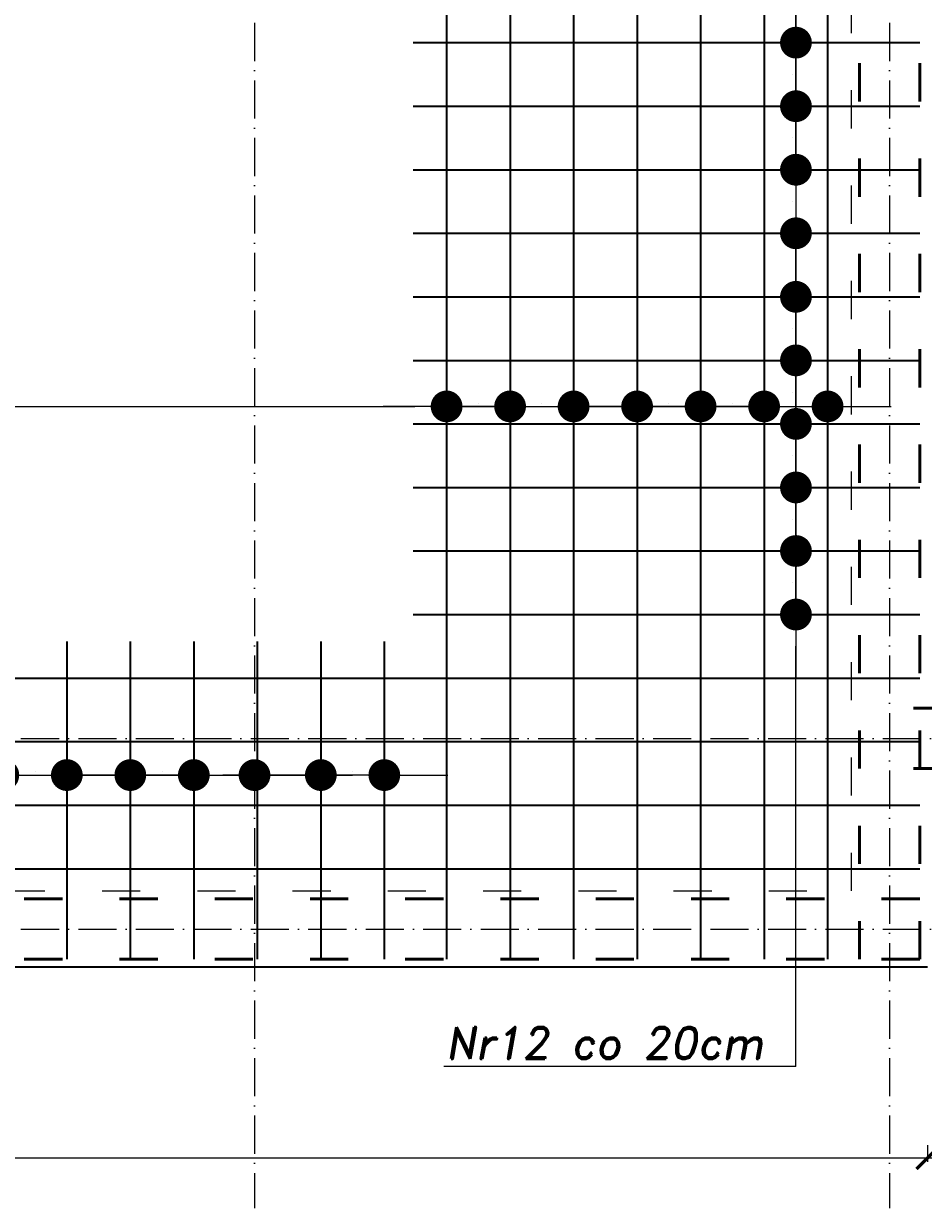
# Model space of a CAD drawing. Header units: millimetres. Extents: x 295948 to 312016, y 6878 to 18016.
# Tile 115 of 252: x 303586 to 303869, y 14048 to 14421. Entities that reach past the tile are written whole.
import ezdxf

# ---------------------------------------------------------------- set-up
doc = ezdxf.new("R2010")
doc.units = ezdxf.units.MM
doc.linetypes.add('ACAD_ISO03W100', pattern=[30, 12, -18])
doc.linetypes.add('ACAD_ISO10W100', pattern=[18, 12, -3, 0, -3])
for name, color, linetype, lineweight in [('konstrukcja', 3, 'Continuous', 35), ('konstrukcja wymiary', 1, 'Continuous', 13), ('opisy', 2, 'Continuous', 18), ('osie', 5, 'ACAD_ISO10W100', 13), ('zbrojenie', 4, 'Continuous', 50), ('zbrojenie płyty', 141, 'Continuous', 35)]:
    doc.layers.add(name, color=color, linetype=linetype, lineweight=lineweight)
doc.layers.add('przerywane', color=6, linetype='ACAD_ISO03W100')
doc.styles.add('KONSTRUKCJA', font='romand.shx', dxfattribs={"oblique": 10})
doc.styles.get("Standard").update_dxf_attribs({"font": 'romand.shx', "oblique": 10})
doc.dimstyles.new('150', dxfattribs={"dimtxt": 10, "dimasz": 7, "dimexe": 1.25, "dimexo": 0.625, "dimgap": 3, "dimtad": 1, "dimdec": 0, "dimrnd": 0.5, "dimtxsty": 'KONSTRUKCJA', "dimblk": 'ARCHTICK', "dimcen": 2.5, "dimadec": 0, "dimazin": 0, "dimtfac": 1, "dimtdec": 0, "dimtix": 1, "dimtmove": 0, "dimatfit": 3, "dimfxl": 4, "dimfxlon": 1, "dimarcsym": 0})
doc.dimstyles.new('kropki', dxfattribs={"dimtxt": 0.001, "dimasz": 10, "dimexe": 1.25, "dimexo": 0.625, "dimgap": 1, "dimtad": 1, "dimtxsty": 'Standard', "dimblk": 'DOT', "dimcen": 2.5, "dimadec": 0, "dimazin": 0, "dimtfac": 1, "dimtmove": 0, "dimatfit": 3, "dimfxl": 1, "dimfxlon": 1, "dimarcsym": 0})

# ---------------------------------------------------------------- blocks, each defined once
blk = doc.blocks.new('_ArchTick')
at = {"color": 0, "linetype": 'ByBlock', "lineweight": 13, "const_width": 0.15}
blk.add_lwpolyline([(-0.5, -0.5), (0.5, 0.5)], dxfattribs=at)
blk = doc.blocks.new('*D126')
at = {"layer": 'Defpoints', "color": 0, "transparency": 16777216}
for p in [(303226.63, 14124.3), (303870.63, 14124.3), (303870.63, 14064.3)]:
    blk.add_point(p, dxfattribs=at)
at = {"layer": 'konstrukcja wymiary', "color": 0, "lineweight": -2, "transparency": 16777216}
for p, q in [((303226.63, 14068.3), (303226.63, 14063.05)), ((303870.63, 14068.3), (303870.63, 14063.05)), ((303226.63, 14064.3), (303870.63, 14064.3))]:
    blk.add_line(p, q, dxfattribs=at)
at = {"layer": 'konstrukcja wymiary', "color": 0, "lineweight": -2, "transparency": 16777216, "xscale": 7, "yscale": 7, "zscale": 7, "rotation": 180}
blk.add_blockref('_ArchTick', (303226.63, 14064.3), dxfattribs=at)
at = {"layer": 'konstrukcja wymiary', "color": 0, "lineweight": -2, "transparency": 16777216, "xscale": 7, "yscale": 7, "zscale": 7}
blk.add_blockref('_ArchTick', (303870.63, 14064.3), dxfattribs=at)
at = {"layer": 'konstrukcja wymiary', "color": 0, "transparency": 16777216, "insert": (303548.63, 14072.3), "char_height": 10, "attachment_point": 5, "style": 'KONSTRUKCJA'}
blk.add_mtext('644', dxfattribs=at)
blk = doc.blocks.new('*D134')
at = {"layer": 'Defpoints', "color": 0, "transparency": 16777216}
for p in [(304366.63, 14184.3), (303870.63, 14124.3), (304366.63, 14064.3)]:
    blk.add_point(p, dxfattribs=at)
at = {"layer": 'konstrukcja wymiary', "color": 0, "lineweight": -2, "transparency": 16777216}
for p, q in [((303870.63, 14068.3), (303870.63, 14063.05)), ((304366.63, 14068.3), (304366.63, 14063.05)), ((303870.63, 14064.3), (304366.63, 14064.3))]:
    blk.add_line(p, q, dxfattribs=at)
at = {"layer": 'konstrukcja wymiary', "color": 0, "lineweight": -2, "transparency": 16777216, "xscale": 7, "yscale": 7, "zscale": 7, "rotation": 180}
blk.add_blockref('_ArchTick', (303870.63, 14064.3), dxfattribs=at)
at = {"layer": 'konstrukcja wymiary', "color": 0, "lineweight": -2, "transparency": 16777216, "xscale": 7, "yscale": 7, "zscale": 7}
blk.add_blockref('_ArchTick', (304366.63, 14064.3), dxfattribs=at)
at = {"layer": 'konstrukcja wymiary', "color": 0, "transparency": 16777216, "insert": (304118.63, 14072.3), "char_height": 10, "attachment_point": 5, "style": 'KONSTRUKCJA'}
blk.add_mtext('496', dxfattribs=at)
blk = doc.blocks.new('_Dot')
at = {"color": 0, "linetype": 'ByBlock', "lineweight": -2}
blk.add_line((-0.5, 0), (-1, 0), dxfattribs=at)
at = {"color": 0, "linetype": 'ByBlock', "const_width": 0.5}
blk.add_lwpolyline([(-0.25, 0, 1), (0.25, 0, 1)], format="xyb", close=True, dxfattribs=at)
blk = doc.blocks.new('*D385')
at = {"layer": 'Defpoints', "color": 0, "transparency": 16777216}
for p in [(303819.13, 14455.3), (303819.13, 14435.3), (303829.16, 14435.3)]:
    blk.add_point(p, dxfattribs=at)
at = {"layer": 'konstrukcja wymiary', "color": 0, "lineweight": -2, "transparency": 16777216}
for p, q in [((303829.16, 14465.3), (303829.16, 14475.3)), ((303828.16, 14455.3), (303830.41, 14455.3)), ((303829.16, 14455.3), (303829.16, 14435.3)), ((303828.16, 14435.3), (303830.41, 14435.3)), ((303829.16, 14425.3), (303829.16, 14415.3))]:
    blk.add_line(p, q, dxfattribs=at)
at = {"layer": 'konstrukcja wymiary', "color": 0, "lineweight": -2, "transparency": 16777216, "xscale": 10, "yscale": 10, "zscale": 10}
for p, rotation in [((303829.16, 14455.3), 270), ((303829.16, 14435.3), 90)]:
    blk.add_blockref('_Dot', p, dxfattribs=dict(at, rotation=rotation))
at = {"layer": 'konstrukcja wymiary', "color": 0, "transparency": 16777216, "insert": (303828.16, 14445.3), "char_height": 0.001, "attachment_point": 5, "rotation": 90}
blk.add_mtext('20', dxfattribs=at)
blk = doc.blocks.new('*D386')
at = {"layer": 'Defpoints', "color": 0, "transparency": 16777216}
for p in [(303819.13, 14435.3), (303819.13, 14415.3), (303829.16, 14415.3)]:
    blk.add_point(p, dxfattribs=at)
at = {"layer": 'konstrukcja wymiary', "color": 0, "lineweight": -2, "transparency": 16777216}
for p, q in [((303829.16, 14445.3), (303829.16, 14455.3)), ((303828.16, 14435.3), (303830.41, 14435.3)), ((303829.16, 14435.3), (303829.16, 14415.3)), ((303828.16, 14415.3), (303830.41, 14415.3)), ((303829.16, 14405.3), (303829.16, 14395.3))]:
    blk.add_line(p, q, dxfattribs=at)
at = {"layer": 'konstrukcja wymiary', "color": 0, "lineweight": -2, "transparency": 16777216, "xscale": 10, "yscale": 10, "zscale": 10}
for p, rotation in [((303829.16, 14435.3), 270), ((303829.16, 14415.3), 90)]:
    blk.add_blockref('_Dot', p, dxfattribs=dict(at, rotation=rotation))
at = {"layer": 'konstrukcja wymiary', "color": 0, "transparency": 16777216, "insert": (303828.16, 14425.3), "char_height": 0.001, "attachment_point": 5, "rotation": 90}
blk.add_mtext('20', dxfattribs=at)
blk = doc.blocks.new('*D387')
at = {"layer": 'Defpoints', "color": 0, "transparency": 16777216}
for p in [(303819.13, 14415.3), (303819.13, 14395.3), (303829.16, 14395.3)]:
    blk.add_point(p, dxfattribs=at)
at = {"layer": 'konstrukcja wymiary', "color": 0, "lineweight": -2, "transparency": 16777216}
for p, q in [((303829.16, 14425.3), (303829.16, 14435.3)), ((303828.16, 14415.3), (303830.41, 14415.3)), ((303829.16, 14415.3), (303829.16, 14395.3)), ((303828.16, 14395.3), (303830.41, 14395.3)), ((303829.16, 14385.3), (303829.16, 14375.3))]:
    blk.add_line(p, q, dxfattribs=at)
at = {"layer": 'konstrukcja wymiary', "color": 0, "lineweight": -2, "transparency": 16777216, "xscale": 10, "yscale": 10, "zscale": 10}
for p, rotation in [((303829.16, 14415.3), 270), ((303829.16, 14395.3), 90)]:
    blk.add_blockref('_Dot', p, dxfattribs=dict(at, rotation=rotation))
at = {"layer": 'konstrukcja wymiary', "color": 0, "transparency": 16777216, "insert": (303828.16, 14405.3), "char_height": 0.001, "attachment_point": 5, "rotation": 90}
blk.add_mtext('20', dxfattribs=at)
blk = doc.blocks.new('*D388')
at = {"layer": 'Defpoints', "color": 0, "transparency": 16777216}
for p in [(303819.13, 14395.3), (303819.13, 14375.3), (303829.16, 14375.3)]:
    blk.add_point(p, dxfattribs=at)
at = {"layer": 'konstrukcja wymiary', "color": 0, "lineweight": -2, "transparency": 16777216}
for p, q in [((303829.16, 14405.3), (303829.16, 14415.3)), ((303828.16, 14395.3), (303830.41, 14395.3)), ((303829.16, 14395.3), (303829.16, 14375.3)), ((303828.16, 14375.3), (303830.41, 14375.3)), ((303829.16, 14365.3), (303829.16, 14355.3))]:
    blk.add_line(p, q, dxfattribs=at)
at = {"layer": 'konstrukcja wymiary', "color": 0, "lineweight": -2, "transparency": 16777216, "xscale": 10, "yscale": 10, "zscale": 10}
for p, rotation in [((303829.16, 14395.3), 270), ((303829.16, 14375.3), 90)]:
    blk.add_blockref('_Dot', p, dxfattribs=dict(at, rotation=rotation))
at = {"layer": 'konstrukcja wymiary', "color": 0, "transparency": 16777216, "insert": (303828.16, 14385.3), "char_height": 0.001, "attachment_point": 5, "rotation": 90}
blk.add_mtext('20', dxfattribs=at)
blk = doc.blocks.new('*D389')
at = {"layer": 'Defpoints', "color": 0, "transparency": 16777216}
for p in [(303819.13, 14375.3), (303819.13, 14355.3), (303829.16, 14355.3)]:
    blk.add_point(p, dxfattribs=at)
at = {"layer": 'konstrukcja wymiary', "color": 0, "lineweight": -2, "transparency": 16777216}
for p, q in [((303829.16, 14385.3), (303829.16, 14395.3)), ((303828.16, 14375.3), (303830.41, 14375.3)), ((303829.16, 14375.3), (303829.16, 14355.3)), ((303828.16, 14355.3), (303830.41, 14355.3)), ((303829.16, 14345.3), (303829.16, 14335.3))]:
    blk.add_line(p, q, dxfattribs=at)
at = {"layer": 'konstrukcja wymiary', "color": 0, "lineweight": -2, "transparency": 16777216, "xscale": 10, "yscale": 10, "zscale": 10}
for p, rotation in [((303829.16, 14375.3), 270), ((303829.16, 14355.3), 90)]:
    blk.add_blockref('_Dot', p, dxfattribs=dict(at, rotation=rotation))
at = {"layer": 'konstrukcja wymiary', "color": 0, "transparency": 16777216, "insert": (303828.16, 14365.3), "char_height": 0.001, "attachment_point": 5, "rotation": 90}
blk.add_mtext('20', dxfattribs=at)
blk = doc.blocks.new('*D390')
at = {"layer": 'Defpoints', "color": 0, "transparency": 16777216}
for p in [(303819.13, 14355.3), (303819.13, 14235.3), (303829.16, 14235.3)]:
    blk.add_point(p, dxfattribs=at)
at = {"layer": 'konstrukcja wymiary', "color": 0, "lineweight": -2, "transparency": 16777216}
for p, q in [((303828.16, 14355.3), (303830.41, 14355.3)), ((303829.16, 14345.3), (303829.16, 14245.3)), ((303828.16, 14235.3), (303830.41, 14235.3))]:
    blk.add_line(p, q, dxfattribs=at)
at = {"layer": 'konstrukcja wymiary', "color": 0, "lineweight": -2, "transparency": 16777216, "xscale": 10, "yscale": 10, "zscale": 10}
for p, rotation in [((303829.16, 14355.3), 90), ((303829.16, 14235.3), 270)]:
    blk.add_blockref('_Dot', p, dxfattribs=dict(at, rotation=rotation))
at = {"layer": 'konstrukcja wymiary', "color": 0, "transparency": 16777216, "insert": (303828.16, 14295.3), "char_height": 0.001, "attachment_point": 5, "rotation": 90}
blk.add_mtext('120', dxfattribs=at)
blk = doc.blocks.new('*D391')
at = {"layer": 'Defpoints', "color": 0, "transparency": 16777216}
for p in [(303819.13, 14255.3), (303829.16, 14255.3), (303819.13, 14235.3)]:
    blk.add_point(p, dxfattribs=at)
at = {"layer": 'konstrukcja wymiary', "color": 0, "lineweight": -2, "transparency": 16777216}
for p, q in [((303829.16, 14265.3), (303829.16, 14275.3)), ((303828.16, 14255.3), (303830.41, 14255.3)), ((303829.16, 14235.3), (303829.16, 14255.3)), ((303828.16, 14235.3), (303830.41, 14235.3)), ((303829.16, 14225.3), (303829.16, 14215.3))]:
    blk.add_line(p, q, dxfattribs=at)
at = {"layer": 'konstrukcja wymiary', "color": 0, "lineweight": -2, "transparency": 16777216, "xscale": 10, "yscale": 10, "zscale": 10}
for p, rotation in [((303829.16, 14255.3), 270), ((303829.16, 14235.3), 90)]:
    blk.add_blockref('_Dot', p, dxfattribs=dict(at, rotation=rotation))
at = {"layer": 'konstrukcja wymiary', "color": 0, "transparency": 16777216, "insert": (303828.16, 14245.3), "char_height": 0.001, "attachment_point": 5, "rotation": 90}
blk.add_mtext('20', dxfattribs=at)
blk = doc.blocks.new('*D392')
at = {"layer": 'Defpoints', "color": 0, "transparency": 16777216}
for p in [(303819.13, 14275.3), (303829.16, 14275.3), (303819.13, 14255.3)]:
    blk.add_point(p, dxfattribs=at)
at = {"layer": 'konstrukcja wymiary', "color": 0, "lineweight": -2, "transparency": 16777216}
for p, q in [((303829.16, 14285.3), (303829.16, 14295.3)), ((303828.16, 14275.3), (303830.41, 14275.3)), ((303829.16, 14255.3), (303829.16, 14275.3)), ((303828.16, 14255.3), (303830.41, 14255.3)), ((303829.16, 14245.3), (303829.16, 14235.3))]:
    blk.add_line(p, q, dxfattribs=at)
at = {"layer": 'konstrukcja wymiary', "color": 0, "lineweight": -2, "transparency": 16777216, "xscale": 10, "yscale": 10, "zscale": 10}
for p, rotation in [((303829.16, 14275.3), 270), ((303829.16, 14255.3), 90)]:
    blk.add_blockref('_Dot', p, dxfattribs=dict(at, rotation=rotation))
at = {"layer": 'konstrukcja wymiary', "color": 0, "transparency": 16777216, "insert": (303828.16, 14265.3), "char_height": 0.001, "attachment_point": 5, "rotation": 90}
blk.add_mtext('20', dxfattribs=at)
blk = doc.blocks.new('*D393')
at = {"layer": 'Defpoints', "color": 0, "transparency": 16777216}
for p in [(303819.13, 14295.3), (303829.16, 14295.3), (303819.13, 14275.3)]:
    blk.add_point(p, dxfattribs=at)
at = {"layer": 'konstrukcja wymiary', "color": 0, "lineweight": -2, "transparency": 16777216}
for p, q in [((303829.16, 14305.3), (303829.16, 14315.3)), ((303828.16, 14295.3), (303830.41, 14295.3)), ((303829.16, 14275.3), (303829.16, 14295.3)), ((303828.16, 14275.3), (303830.41, 14275.3)), ((303829.16, 14265.3), (303829.16, 14255.3))]:
    blk.add_line(p, q, dxfattribs=at)
at = {"layer": 'konstrukcja wymiary', "color": 0, "lineweight": -2, "transparency": 16777216, "xscale": 10, "yscale": 10, "zscale": 10}
for p, rotation in [((303829.16, 14295.3), 270), ((303829.16, 14275.3), 90)]:
    blk.add_blockref('_Dot', p, dxfattribs=dict(at, rotation=rotation))
at = {"layer": 'konstrukcja wymiary', "color": 0, "transparency": 16777216, "insert": (303828.16, 14285.3), "char_height": 0.001, "attachment_point": 5, "rotation": 90}
blk.add_mtext('20', dxfattribs=at)
blk = doc.blocks.new('*D394')
at = {"layer": 'Defpoints', "color": 0, "transparency": 16777216}
for p in [(303819.13, 14315.3), (303829.16, 14315.3), (303819.13, 14295.3)]:
    blk.add_point(p, dxfattribs=at)
at = {"layer": 'konstrukcja wymiary', "color": 0, "lineweight": -2, "transparency": 16777216}
for p, q in [((303829.16, 14325.3), (303829.16, 14335.3)), ((303828.16, 14315.3), (303830.41, 14315.3)), ((303829.16, 14295.3), (303829.16, 14315.3)), ((303828.16, 14295.3), (303830.41, 14295.3)), ((303829.16, 14285.3), (303829.16, 14275.3))]:
    blk.add_line(p, q, dxfattribs=at)
at = {"layer": 'konstrukcja wymiary', "color": 0, "lineweight": -2, "transparency": 16777216, "xscale": 10, "yscale": 10, "zscale": 10}
for p, rotation in [((303829.16, 14315.3), 270), ((303829.16, 14295.3), 90)]:
    blk.add_blockref('_Dot', p, dxfattribs=dict(at, rotation=rotation))
at = {"layer": 'konstrukcja wymiary', "color": 0, "transparency": 16777216, "insert": (303828.16, 14305.3), "char_height": 0.001, "attachment_point": 5, "rotation": 90}
blk.add_mtext('20', dxfattribs=at)
blk = doc.blocks.new('*D395')
at = {"layer": 'Defpoints', "color": 0, "transparency": 16777216}
for p in [(303819.13, 14335.3), (303829.16, 14335.3), (303819.13, 14315.3)]:
    blk.add_point(p, dxfattribs=at)
at = {"layer": 'konstrukcja wymiary', "color": 0, "lineweight": -2, "transparency": 16777216}
for p, q in [((303829.16, 14345.3), (303829.16, 14355.3)), ((303828.16, 14335.3), (303830.41, 14335.3)), ((303829.16, 14315.3), (303829.16, 14335.3)), ((303828.16, 14315.3), (303830.41, 14315.3)), ((303829.16, 14305.3), (303829.16, 14295.3))]:
    blk.add_line(p, q, dxfattribs=at)
at = {"layer": 'konstrukcja wymiary', "color": 0, "lineweight": -2, "transparency": 16777216, "xscale": 10, "yscale": 10, "zscale": 10}
for p, rotation in [((303829.16, 14335.3), 270), ((303829.16, 14315.3), 90)]:
    blk.add_blockref('_Dot', p, dxfattribs=dict(at, rotation=rotation))
at = {"layer": 'konstrukcja wymiary', "color": 0, "transparency": 16777216, "insert": (303828.16, 14325.3), "char_height": 0.001, "attachment_point": 5, "rotation": 90}
blk.add_mtext('20', dxfattribs=at)
blk = doc.blocks.new('*D425')
at = {"layer": 'Defpoints', "color": 0, "transparency": 16777216}
for p in [(303579.52, 14184.77), (303559.52, 14175.3), (303579.52, 14175.3)]:
    blk.add_point(p, dxfattribs=at)
at = {"layer": 'konstrukcja wymiary', "color": 0, "lineweight": -2, "transparency": 16777216}
for p, q in [((303549.52, 14184.77), (303539.52, 14184.77)), ((303559.52, 14183.77), (303559.52, 14186.02)), ((303559.52, 14184.77), (303579.52, 14184.77)), ((303579.52, 14183.77), (303579.52, 14186.02)), ((303589.52, 14184.77), (303599.52, 14184.77))]:
    blk.add_line(p, q, dxfattribs=at)
at = {"layer": 'konstrukcja wymiary', "color": 0, "lineweight": -2, "transparency": 16777216, "xscale": 10, "yscale": 10, "zscale": 10}
blk.add_blockref('_Dot', (303559.52, 14184.77), dxfattribs=at)
at = {"layer": 'konstrukcja wymiary', "color": 0, "lineweight": -2, "transparency": 16777216, "xscale": 10, "yscale": 10, "zscale": 10, "rotation": 180}
blk.add_blockref('_Dot', (303579.52, 14184.77), dxfattribs=at)
at = {"layer": 'konstrukcja wymiary', "color": 0, "transparency": 16777216, "insert": (303569.52, 14185.77), "char_height": 0.001, "attachment_point": 5}
blk.add_mtext('20', dxfattribs=at)
blk = doc.blocks.new('*D426')
at = {"layer": 'Defpoints', "color": 0, "transparency": 16777216}
for p in [(303599.52, 14184.77), (303579.52, 14175.3), (303599.52, 14175.3)]:
    blk.add_point(p, dxfattribs=at)
at = {"layer": 'konstrukcja wymiary', "color": 0, "lineweight": -2, "transparency": 16777216}
for p, q in [((303569.52, 14184.77), (303559.52, 14184.77)), ((303579.52, 14183.77), (303579.52, 14186.02)), ((303579.52, 14184.77), (303599.52, 14184.77)), ((303599.52, 14183.77), (303599.52, 14186.02)), ((303609.52, 14184.77), (303619.52, 14184.77))]:
    blk.add_line(p, q, dxfattribs=at)
at = {"layer": 'konstrukcja wymiary', "color": 0, "lineweight": -2, "transparency": 16777216, "xscale": 10, "yscale": 10, "zscale": 10}
blk.add_blockref('_Dot', (303579.52, 14184.77), dxfattribs=at)
at = {"layer": 'konstrukcja wymiary', "color": 0, "lineweight": -2, "transparency": 16777216, "xscale": 10, "yscale": 10, "zscale": 10, "rotation": 180}
blk.add_blockref('_Dot', (303599.52, 14184.77), dxfattribs=at)
at = {"layer": 'konstrukcja wymiary', "color": 0, "transparency": 16777216, "insert": (303589.52, 14185.77), "char_height": 0.001, "attachment_point": 5}
blk.add_mtext('20', dxfattribs=at)
blk = doc.blocks.new('*D427')
at = {"layer": 'Defpoints', "color": 0, "transparency": 16777216}
for p in [(303639.52, 14184.77), (303599.52, 14175.3), (303639.52, 14175.3)]:
    blk.add_point(p, dxfattribs=at)
at = {"layer": 'konstrukcja wymiary', "color": 0, "lineweight": -2, "transparency": 16777216}
for p, q in [((303599.52, 14183.77), (303599.52, 14186.02)), ((303609.52, 14184.77), (303629.52, 14184.77)), ((303639.52, 14183.77), (303639.52, 14186.02))]:
    blk.add_line(p, q, dxfattribs=at)
at = {"layer": 'konstrukcja wymiary', "color": 0, "lineweight": -2, "transparency": 16777216, "xscale": 10, "yscale": 10, "zscale": 10, "rotation": 180}
blk.add_blockref('_Dot', (303599.52, 14184.77), dxfattribs=at)
at = {"layer": 'konstrukcja wymiary', "color": 0, "lineweight": -2, "transparency": 16777216, "xscale": 10, "yscale": 10, "zscale": 10}
blk.add_blockref('_Dot', (303639.52, 14184.77), dxfattribs=at)
at = {"layer": 'konstrukcja wymiary', "color": 0, "transparency": 16777216, "insert": (303619.52, 14185.77), "char_height": 0.001, "attachment_point": 5}
blk.add_mtext('40', dxfattribs=at)
blk = doc.blocks.new('*D428')
at = {"layer": 'Defpoints', "color": 0, "transparency": 16777216}
for p in [(303619.52, 14184.77), (303619.52, 14175.3), (303639.52, 14175.3)]:
    blk.add_point(p, dxfattribs=at)
at = {"layer": 'konstrukcja wymiary', "color": 0, "lineweight": -2, "transparency": 16777216}
for p, q in [((303609.52, 14184.77), (303599.52, 14184.77)), ((303619.52, 14183.77), (303619.52, 14186.02)), ((303639.52, 14184.77), (303619.52, 14184.77)), ((303639.52, 14183.77), (303639.52, 14186.02)), ((303649.52, 14184.77), (303659.52, 14184.77))]:
    blk.add_line(p, q, dxfattribs=at)
at = {"layer": 'konstrukcja wymiary', "color": 0, "lineweight": -2, "transparency": 16777216, "xscale": 10, "yscale": 10, "zscale": 10}
blk.add_blockref('_Dot', (303619.52, 14184.77), dxfattribs=at)
at = {"layer": 'konstrukcja wymiary', "color": 0, "lineweight": -2, "transparency": 16777216, "xscale": 10, "yscale": 10, "zscale": 10, "rotation": 180}
blk.add_blockref('_Dot', (303639.52, 14184.77), dxfattribs=at)
at = {"layer": 'konstrukcja wymiary', "color": 0, "transparency": 16777216, "insert": (303629.52, 14185.77), "char_height": 0.001, "attachment_point": 5}
blk.add_mtext('20', dxfattribs=at)
blk = doc.blocks.new('*D429')
at = {"layer": 'Defpoints', "color": 0, "transparency": 16777216}
for p in [(303658.63, 14184.77), (303619.52, 14175.3), (303658.63, 14175.3)]:
    blk.add_point(p, dxfattribs=at)
at = {"layer": 'konstrukcja wymiary', "color": 0, "lineweight": -2, "transparency": 16777216}
for p, q in [((303619.52, 14183.77), (303619.52, 14186.02)), ((303629.52, 14184.77), (303648.63, 14184.77)), ((303658.63, 14183.77), (303658.63, 14186.02))]:
    blk.add_line(p, q, dxfattribs=at)
at = {"layer": 'konstrukcja wymiary', "color": 0, "lineweight": -2, "transparency": 16777216, "xscale": 10, "yscale": 10, "zscale": 10, "rotation": 180}
blk.add_blockref('_Dot', (303619.52, 14184.77), dxfattribs=at)
at = {"layer": 'konstrukcja wymiary', "color": 0, "lineweight": -2, "transparency": 16777216, "xscale": 10, "yscale": 10, "zscale": 10}
blk.add_blockref('_Dot', (303658.63, 14184.77), dxfattribs=at)
at = {"layer": 'konstrukcja wymiary', "color": 0, "transparency": 16777216, "insert": (303639.07, 14185.77), "char_height": 0.001, "attachment_point": 5}
blk.add_mtext('39,11', dxfattribs=at)
blk = doc.blocks.new('*D430')
at = {"layer": 'Defpoints', "color": 0, "transparency": 16777216}
for p in [(303699.52, 14184.77), (303658.63, 14175.3), (303699.52, 14175.3)]:
    blk.add_point(p, dxfattribs=at)
at = {"layer": 'konstrukcja wymiary', "color": 0, "lineweight": -2, "transparency": 16777216}
for p, q in [((303658.63, 14183.77), (303658.63, 14186.02)), ((303668.63, 14184.77), (303689.52, 14184.77)), ((303699.52, 14183.77), (303699.52, 14186.02))]:
    blk.add_line(p, q, dxfattribs=at)
at = {"layer": 'konstrukcja wymiary', "color": 0, "lineweight": -2, "transparency": 16777216, "xscale": 10, "yscale": 10, "zscale": 10, "rotation": 180}
blk.add_blockref('_Dot', (303658.63, 14184.77), dxfattribs=at)
at = {"layer": 'konstrukcja wymiary', "color": 0, "lineweight": -2, "transparency": 16777216, "xscale": 10, "yscale": 10, "zscale": 10}
blk.add_blockref('_Dot', (303699.52, 14184.77), dxfattribs=at)
at = {"layer": 'konstrukcja wymiary', "color": 0, "transparency": 16777216, "insert": (303679.07, 14185.77), "char_height": 0.001, "attachment_point": 5}
blk.add_mtext('40,89', dxfattribs=at)
blk = doc.blocks.new('*D431')
at = {"layer": 'Defpoints', "color": 0, "transparency": 16777216}
for p in [(303679.52, 14184.77), (303679.52, 14175.3), (303699.52, 14175.3)]:
    blk.add_point(p, dxfattribs=at)
at = {"layer": 'konstrukcja wymiary', "color": 0, "lineweight": -2, "transparency": 16777216}
for p, q in [((303669.52, 14184.77), (303659.52, 14184.77)), ((303679.52, 14183.77), (303679.52, 14186.02)), ((303699.52, 14184.77), (303679.52, 14184.77)), ((303699.52, 14183.77), (303699.52, 14186.02)), ((303709.52, 14184.77), (303719.52, 14184.77))]:
    blk.add_line(p, q, dxfattribs=at)
at = {"layer": 'konstrukcja wymiary', "color": 0, "lineweight": -2, "transparency": 16777216, "xscale": 10, "yscale": 10, "zscale": 10}
blk.add_blockref('_Dot', (303679.52, 14184.77), dxfattribs=at)
at = {"layer": 'konstrukcja wymiary', "color": 0, "lineweight": -2, "transparency": 16777216, "xscale": 10, "yscale": 10, "zscale": 10, "rotation": 180}
blk.add_blockref('_Dot', (303699.52, 14184.77), dxfattribs=at)
at = {"layer": 'konstrukcja wymiary', "color": 0, "transparency": 16777216, "insert": (303689.52, 14185.77), "char_height": 0.001, "attachment_point": 5}
blk.add_mtext('20', dxfattribs=at)
blk = doc.blocks.new('*D435')
at = {"layer": 'Defpoints', "color": 0, "transparency": 16777216}
for p in [(303719.13, 14300.8), (303719.13, 14295.3), (303319.52, 14291.8)]:
    blk.add_point(p, dxfattribs=at)
at = {"layer": 'konstrukcja wymiary', "color": 0, "lineweight": -2, "transparency": 16777216}
for p, q in [((303319.52, 14299.8), (303319.52, 14302.05)), ((303329.52, 14300.8), (303709.13, 14300.8)), ((303719.13, 14299.8), (303719.13, 14302.05))]:
    blk.add_line(p, q, dxfattribs=at)
at = {"layer": 'konstrukcja wymiary', "color": 0, "lineweight": -2, "transparency": 16777216, "xscale": 10, "yscale": 10, "zscale": 10, "rotation": 180}
blk.add_blockref('_Dot', (303319.52, 14300.8), dxfattribs=at)
at = {"layer": 'konstrukcja wymiary', "color": 0, "lineweight": -2, "transparency": 16777216, "xscale": 10, "yscale": 10, "zscale": 10}
blk.add_blockref('_Dot', (303719.13, 14300.8), dxfattribs=at)
at = {"layer": 'konstrukcja wymiary', "color": 0, "transparency": 16777216, "insert": (303519.32, 14301.8), "char_height": 0.001, "attachment_point": 5}
blk.add_mtext('399,61', dxfattribs=at)
blk = doc.blocks.new('*D436')
at = {"layer": 'Defpoints', "color": 0, "transparency": 16777216}
for p in [(303739.13, 14300.8), (303719.13, 14295.3), (303739.13, 14295.3)]:
    blk.add_point(p, dxfattribs=at)
at = {"layer": 'konstrukcja wymiary', "color": 0, "lineweight": -2, "transparency": 16777216}
for p, q in [((303709.13, 14300.8), (303699.13, 14300.8)), ((303719.13, 14299.8), (303719.13, 14302.05)), ((303719.13, 14300.8), (303739.13, 14300.8)), ((303739.13, 14299.8), (303739.13, 14302.05)), ((303749.13, 14300.8), (303759.13, 14300.8))]:
    blk.add_line(p, q, dxfattribs=at)
at = {"layer": 'konstrukcja wymiary', "color": 0, "lineweight": -2, "transparency": 16777216, "xscale": 10, "yscale": 10, "zscale": 10}
blk.add_blockref('_Dot', (303719.13, 14300.8), dxfattribs=at)
at = {"layer": 'konstrukcja wymiary', "color": 0, "lineweight": -2, "transparency": 16777216, "xscale": 10, "yscale": 10, "zscale": 10, "rotation": 180}
blk.add_blockref('_Dot', (303739.13, 14300.8), dxfattribs=at)
at = {"layer": 'konstrukcja wymiary', "color": 0, "transparency": 16777216, "insert": (303729.13, 14301.8), "char_height": 0.001, "attachment_point": 5}
blk.add_mtext('20', dxfattribs=at)
blk = doc.blocks.new('*D437')
at = {"layer": 'Defpoints', "color": 0, "transparency": 16777216}
for p in [(303759.13, 14300.8), (303739.13, 14295.3), (303759.13, 14295.3)]:
    blk.add_point(p, dxfattribs=at)
at = {"layer": 'konstrukcja wymiary', "color": 0, "lineweight": -2, "transparency": 16777216}
for p, q in [((303729.13, 14300.8), (303719.13, 14300.8)), ((303739.13, 14299.8), (303739.13, 14302.05)), ((303739.13, 14300.8), (303759.13, 14300.8)), ((303759.13, 14299.8), (303759.13, 14302.05)), ((303769.13, 14300.8), (303779.13, 14300.8))]:
    blk.add_line(p, q, dxfattribs=at)
at = {"layer": 'konstrukcja wymiary', "color": 0, "lineweight": -2, "transparency": 16777216, "xscale": 10, "yscale": 10, "zscale": 10}
blk.add_blockref('_Dot', (303739.13, 14300.8), dxfattribs=at)
at = {"layer": 'konstrukcja wymiary', "color": 0, "lineweight": -2, "transparency": 16777216, "xscale": 10, "yscale": 10, "zscale": 10, "rotation": 180}
blk.add_blockref('_Dot', (303759.13, 14300.8), dxfattribs=at)
at = {"layer": 'konstrukcja wymiary', "color": 0, "transparency": 16777216, "insert": (303749.13, 14301.8), "char_height": 0.001, "attachment_point": 5}
blk.add_mtext('20', dxfattribs=at)
blk = doc.blocks.new('*D438')
at = {"layer": 'Defpoints', "color": 0, "transparency": 16777216}
for p in [(303799.13, 14300.8), (303779.13, 14295.3), (303799.13, 14295.3)]:
    blk.add_point(p, dxfattribs=at)
at = {"layer": 'konstrukcja wymiary', "color": 0, "lineweight": -2, "transparency": 16777216}
for p, q in [((303769.13, 14300.8), (303759.13, 14300.8)), ((303779.13, 14299.8), (303779.13, 14302.05)), ((303779.13, 14300.8), (303799.13, 14300.8)), ((303799.13, 14299.8), (303799.13, 14302.05)), ((303809.13, 14300.8), (303819.13, 14300.8))]:
    blk.add_line(p, q, dxfattribs=at)
at = {"layer": 'konstrukcja wymiary', "color": 0, "lineweight": -2, "transparency": 16777216, "xscale": 10, "yscale": 10, "zscale": 10}
blk.add_blockref('_Dot', (303779.13, 14300.8), dxfattribs=at)
at = {"layer": 'konstrukcja wymiary', "color": 0, "lineweight": -2, "transparency": 16777216, "xscale": 10, "yscale": 10, "zscale": 10, "rotation": 180}
blk.add_blockref('_Dot', (303799.13, 14300.8), dxfattribs=at)
at = {"layer": 'konstrukcja wymiary', "color": 0, "transparency": 16777216, "insert": (303789.13, 14301.8), "char_height": 0.001, "attachment_point": 5}
blk.add_mtext('20', dxfattribs=at)
blk = doc.blocks.new('*D439')
at = {"layer": 'Defpoints', "color": 0, "transparency": 16777216}
for p in [(303819.13, 14300.8), (303799.13, 14295.3), (303819.13, 14295.3)]:
    blk.add_point(p, dxfattribs=at)
at = {"layer": 'konstrukcja wymiary', "color": 0, "lineweight": -2, "transparency": 16777216}
for p, q in [((303789.13, 14300.8), (303779.13, 14300.8)), ((303799.13, 14299.8), (303799.13, 14302.05)), ((303799.13, 14300.8), (303819.13, 14300.8)), ((303819.13, 14299.8), (303819.13, 14302.05)), ((303829.13, 14300.8), (303839.13, 14300.8))]:
    blk.add_line(p, q, dxfattribs=at)
at = {"layer": 'konstrukcja wymiary', "color": 0, "lineweight": -2, "transparency": 16777216, "xscale": 10, "yscale": 10, "zscale": 10}
blk.add_blockref('_Dot', (303799.13, 14300.8), dxfattribs=at)
at = {"layer": 'konstrukcja wymiary', "color": 0, "lineweight": -2, "transparency": 16777216, "xscale": 10, "yscale": 10, "zscale": 10, "rotation": 180}
blk.add_blockref('_Dot', (303819.13, 14300.8), dxfattribs=at)
at = {"layer": 'konstrukcja wymiary', "color": 0, "transparency": 16777216, "insert": (303809.13, 14301.8), "char_height": 0.001, "attachment_point": 5}
blk.add_mtext('20', dxfattribs=at)
blk = doc.blocks.new('*D440')
at = {"layer": 'Defpoints', "color": 0, "transparency": 16777216}
for p in [(303839.13, 14300.8), (303819.13, 14295.3), (303839.13, 14295.3)]:
    blk.add_point(p, dxfattribs=at)
at = {"layer": 'konstrukcja wymiary', "color": 0, "lineweight": -2, "transparency": 16777216}
for p, q in [((303809.13, 14300.8), (303799.13, 14300.8)), ((303819.13, 14299.8), (303819.13, 14302.05)), ((303819.13, 14300.8), (303839.13, 14300.8)), ((303839.13, 14299.8), (303839.13, 14302.05)), ((303849.13, 14300.8), (303859.13, 14300.8))]:
    blk.add_line(p, q, dxfattribs=at)
at = {"layer": 'konstrukcja wymiary', "color": 0, "lineweight": -2, "transparency": 16777216, "xscale": 10, "yscale": 10, "zscale": 10}
blk.add_blockref('_Dot', (303819.13, 14300.8), dxfattribs=at)
at = {"layer": 'konstrukcja wymiary', "color": 0, "lineweight": -2, "transparency": 16777216, "xscale": 10, "yscale": 10, "zscale": 10, "rotation": 180}
blk.add_blockref('_Dot', (303839.13, 14300.8), dxfattribs=at)
at = {"layer": 'konstrukcja wymiary', "color": 0, "transparency": 16777216, "insert": (303829.13, 14301.8), "char_height": 0.001, "attachment_point": 5}
blk.add_mtext('20', dxfattribs=at)

msp = doc.modelspace()

# ---------------------------------------------------------------- linework, layer by layer
at = {"layer": 'konstrukcja'}
msp.add_line((303870.631, 14124.305), (303226.631, 14124.305), dxfattribs=at)
at = {"layer": 'konstrukcja wymiary'}
for q in [(303829.159, 14225.305), (303718.263, 14093)]:
    msp.add_line((303829.159, 14093), q, dxfattribs=at)
at = {"layer": 'osie'}
for p, q in [((303658.631, 14946.397), (303658.631, 14048.413)), ((303858.631, 14946.397), (303858.631, 14048.413)), ((303023.963, 14196.305), (305028.683, 14196.305)), ((303023.963, 14136.305), (305028.683, 14136.305))]:
    msp.add_line(p, q, dxfattribs=at)
at = {"layer": 'przerywane'}
for p, q in [((303846.631, 14148.305), (303846.631, 14759.305)), ((303250.631, 14148.305), (303846.631, 14148.305))]:
    msp.add_line(p, q, dxfattribs=at)
at = {"layer": 'zbrojenie', "linetype": 'ACAD_ISO03W100'}
for p, q in [((303849.131, 14126.805), (303849.131, 14780.805)), ((303868.131, 14126.805), (303868.131, 14780.805)), ((304388.131, 14205.805), (303849.131, 14205.805)), ((304388.131, 14186.805), (303849.131, 14186.805)), ((303868.131, 14145.805), (303229.131, 14145.805)), ((303868.131, 14126.805), (303229.131, 14126.805))]:
    msp.add_line(p, q, dxfattribs=at)
at = {"layer": 'zbrojenie płyty'}
for p, q in [((303719.131, 14783.305), (303719.131, 14126.805)), ((303739.131, 14783.305), (303739.131, 14126.805)), ((303759.131, 14783.305), (303759.131, 14126.805)), ((303779.131, 14783.305), (303779.131, 14126.805)), ((303799.131, 14783.305), (303799.131, 14126.805)), ((303819.131, 14783.305), (303819.131, 14126.805)), ((303839.131, 14783.305), (303839.131, 14126.805)), ((303708.631, 14415.305), (303868.131, 14415.305)), ((303708.631, 14395.305), (303868.131, 14395.305)), ((303708.631, 14375.305), (303868.131, 14375.305)), ((303708.631, 14355.305), (303868.131, 14355.305)), ((303708.631, 14335.305), (303868.131, 14335.305)), ((303708.631, 14315.305), (303868.131, 14315.305)), ((303708.631, 14295.305), (303868.131, 14295.305)), ((303708.631, 14275.305), (303868.131, 14275.305)), ((303708.631, 14255.305), (303868.131, 14255.305)), ((303708.631, 14235.305), (303868.131, 14235.305)), ((303599.518, 14226.805), (303599.518, 14126.805)), ((303619.518, 14226.805), (303619.518, 14126.805)), ((303639.518, 14226.805), (303639.518, 14126.805)), ((303659.518, 14226.805), (303659.518, 14126.805)), ((303679.518, 14226.805), (303679.518, 14126.805)), ((303699.518, 14226.805), (303699.518, 14126.805)), ((303229.131, 14215.305), (303868.131, 14215.305)), ((303229.131, 14195.305), (303868.131, 14195.305)), ((303229.131, 14175.305), (303868.131, 14175.305)), ((303229.131, 14155.305), (303868.131, 14155.305))]:
    msp.add_line(p, q, dxfattribs=at)

# ---------------------------------------------------------------- texts
at = {"layer": 'opisy', "insert": (303768.952, 14100.446), "char_height": 10, "width": 231.49388, "attachment_point": 5}
msp.add_mtext('Nr12 co 20cm', dxfattribs=at)

# ---------------------------------------------------------------- dimensions: what is measured, and where the dimension line sits
at = {"layer": 'konstrukcja wymiary'}
for base, p1, p2, picture, middle in [((303829.159, 14435.305), (303819.131, 14455.305), (303819.131, 14435.305), '*D385', (303828.158, 14445.305)), ((303829.159, 14415.305), (303819.131, 14435.305), (303819.131, 14415.305), '*D386', (303828.158, 14425.305)), ((303829.159, 14395.305), (303819.131, 14415.305), (303819.131, 14395.305), '*D387', (303828.158, 14405.305)), ((303829.159, 14375.305), (303819.131, 14395.305), (303819.131, 14375.305), '*D388', (303828.158, 14385.305)), ((303829.159, 14355.305), (303819.131, 14375.305), (303819.131, 14355.305), '*D389', (303828.158, 14365.305)), ((303829.159, 14235.305), (303819.131, 14355.305), (303819.131, 14235.305), '*D390', (303828.158, 14295.305)), ((303829.159, 14335.305), (303819.131, 14315.305), (303819.131, 14335.305), '*D395', (303828.158, 14325.305)), ((303829.159, 14315.305), (303819.131, 14295.305), (303819.131, 14315.305), '*D394', (303828.158, 14305.305)), ((303829.159, 14295.305), (303819.131, 14275.305), (303819.131, 14295.305), '*D393', (303828.158, 14285.305)), ((303829.159, 14275.305), (303819.131, 14255.305), (303819.131, 14275.305), '*D392', (303828.158, 14265.305)), ((303829.159, 14255.305), (303819.131, 14235.305), (303819.131, 14255.305), '*D391', (303828.158, 14245.305))]:
    dim = msp.add_linear_dim(base=base, p1=p1, p2=p2, angle=90, dimstyle='kropki', override={"dimtmove": 1}, dxfattribs=at)
    dim.commit()
    dim.dimension.update_dxf_attribs({"geometry": picture, "text_midpoint": middle})
for base, p1, p2, dimstyle, picture, middle in [((303719.131, 14300.803), (303319.518, 14291.805), (303719.131, 14295.305), 'kropki', '*D435', (303519.324, 14301.804)), ((303739.131, 14300.803), (303719.131, 14295.305), (303739.131, 14295.305), 'kropki', '*D436', (303729.131, 14301.804)), ((303759.131, 14300.803), (303739.131, 14295.305), (303759.131, 14295.305), 'kropki', '*D437', (303749.131, 14301.804)), ((303799.131, 14300.803), (303779.131, 14295.305), (303799.131, 14295.305), 'kropki', '*D438', (303789.131, 14301.804)), ((303819.131, 14300.803), (303799.131, 14295.305), (303819.131, 14295.305), 'kropki', '*D439', (303809.131, 14301.804)), ((303839.131, 14300.803), (303819.131, 14295.305), (303839.131, 14295.305), 'kropki', '*D440', (303829.131, 14301.804)), ((303579.518, 14184.772), (303559.518, 14175.305), (303579.518, 14175.305), 'kropki', '*D425', (303569.518, 14185.772)), ((303599.518, 14184.772), (303579.518, 14175.305), (303599.518, 14175.305), 'kropki', '*D426', (303589.518, 14185.772)), ((303639.518, 14184.772), (303599.518, 14175.305), (303639.518, 14175.305), 'kropki', '*D427', (303619.518, 14185.772)), ((303619.518, 14184.772), (303639.518, 14175.305), (303619.518, 14175.305), 'kropki', '*D428', (303629.518, 14185.772)), ((303658.631, 14184.772), (303619.518, 14175.305), (303658.631, 14175.305), 'kropki', '*D429', (303639.074, 14185.772)), ((303699.518, 14184.772), (303658.631, 14175.305), (303699.518, 14175.305), 'kropki', '*D430', (303679.074, 14185.772)), ((303679.518, 14184.772), (303699.518, 14175.305), (303679.518, 14175.305), 'kropki', '*D431', (303689.518, 14185.772)), ((304366.631, 14064.305), (303870.631, 14124.305), (304366.631, 14184.305), '150', '*D134', (304118.631, 14072.305))]:
    dim = msp.add_linear_dim(base=base, p1=p1, p2=p2, dimstyle=dimstyle, override={"dimtmove": 1}, dxfattribs=at)
    dim.commit()
    dim.dimension.update_dxf_attribs({"geometry": picture, "text_midpoint": middle})
dim = msp.add_linear_dim(base=(303870.631, 14064.305), p1=(303226.631, 14124.305), p2=(303870.631, 14124.305), dimstyle='150', dxfattribs=at)
dim.commit()
dim.dimension.update_dxf_attribs({"geometry": '*D126', "text_midpoint": (303548.631, 14072.305)})

doc.saveas('drawing.dxf')
